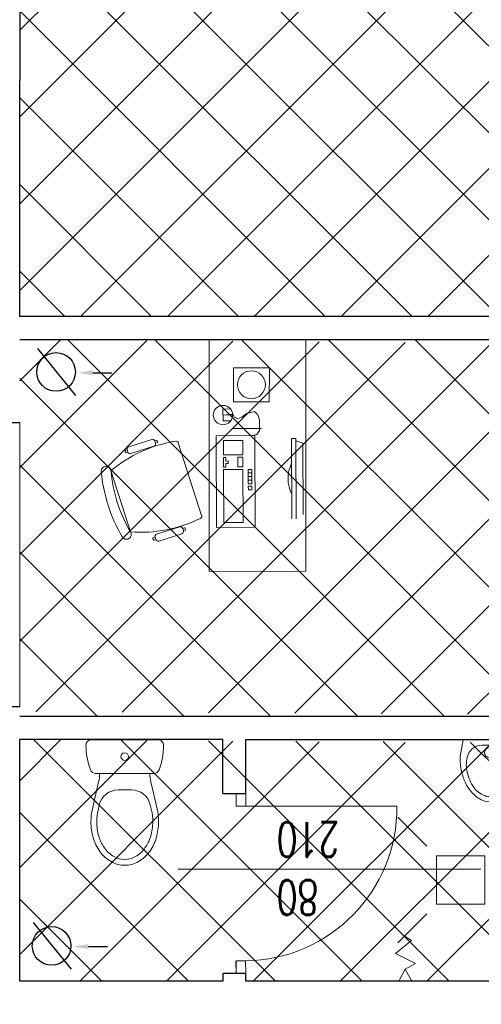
# Model space of a CAD drawing. Header units: millimetres. Extents: x -2948 to 78628, y 64669 to 215420.
# Tile 178 of 256: x 55786 to 56025, y 137629 to 138138. Entities that reach past the tile are written whole.
import ezdxf
from ezdxf.enums import TextEntityAlignment as Align

# ---------------------------------------------------------------- set-up
doc = ezdxf.new("R2010")
doc.units = ezdxf.units.MM
doc.linetypes.add('HIDDEN', pattern=[9.525, 6.35, -3.175])
doc.layers.add('_POMOCNICZE', color=252, linetype='Continuous')
doc.layers.add('schody', color=7, linetype='Continuous')
for name, color, linetype, lineweight in [('a_meble', 240, 'Continuous', 5), ('meble inst', 240, 'Continuous', 5), ('NOWE SCIANY', 3, 'Continuous', 13), ('OPIS', 2, 'Continuous', 13), ('POMOC', 1, 'Continuous', 13), ('WYMIAR', 5, 'Continuous', 13), ('WYPOSAZENIE_SANITARNE', 122, 'Continuous', 5), ('ŚCIANY', 7, 'Continuous', 30)]:
    doc.layers.add(name, color=color, linetype=linetype, lineweight=lineweight)
doc.styles.add('CP_ATTR', font='ROMANS.SHX')
doc.styles.add('style2', font='romans.shx', dxfattribs={"width": 0.7})
doc.dimstyles.new('100', dxfattribs={"dimscale": 80, "dimtxt": 0.2, "dimasz": 0.2, "dimexe": 1.25, "dimexo": 0.625, "dimgap": 0.05, "dimtad": 1, "dimdec": 0, "dimdsep": 46, "dimlunit": 6, "dimtxsty": 'style2', "dimblk1": 'TICK', "dimblk2": 'TICK', "dimsah": 1, "dimcen": 0.2, "dimse1": 1, "dimse2": 1, "dimclrd": 256, "dimclrt": 2, "dimadec": 0, "dimazin": 0, "dimtfac": 1, "dimtdec": 0, "dimtix": 1, "dimtmove": 1, "dimatfit": 0, "dimldrblk": 'DOTSMALL', "dimfxl": 1, "dimtolj": 1, "dimtzin": 0, "dimarcsym": 0})
pattern_1 = [(135, (659746.15, 586523.536), (-22.4506403, -22.4506403), [])]

# ---------------------------------------------------------------- blocks, each defined once
blk = doc.blocks.new('A$C172927FC')
at = {"layer": 'WYPOSAZENIE_SANITARNE'}
for p, q in [((-8.68, 35.29), (0.05, 33.82)), ((0.05, 33.82), (0.01, 6.84)), ((-8.68, 5.37), (0.02, 6.84))]:
    blk.add_line(p, q, dxfattribs=at)
at = {"layer": 'WYPOSAZENIE_SANITARNE', "extrusion": (0, 0, -1)}
for centre, major_axis, start_param, end_param in [((-14.38, 15.45), (-13.38, 13.38), 0.083366, 0.348876), ((-9.98, 5.67), (-20.97, 20.97), 0.353831, 0.563601), ((-11.05, 6.71), (-18.11, 18.11), 0.393284, 0.589384), ((-9.96, 5.65), (-20.98, 20.98), 0.563092, 0.828839), ((-12.86, 14.9), (12.19, 12.19), -0.97239, -0.742667), ((-12.8, 18.28), (-9.8, 9.8), 0.834211, 1.17158), ((-10.3, 24.35), (-5.16, 5.16), 1.168328, 1.614808), ((-14.06, 15.1), (-13.72, 13.72), 6.016495, 6.365606), ((-17.18, 18.16), (-8.92, 8.92), 5.87072, 6.153939), ((-18.08, 18.91), (8.09, 8.09), 4.580174, 4.87766), ((-13.87, 13.28), (-13.06, 13.06), 0.157604, 0.398026), ((-10.77, 23.88), (5.63, 5.63), 0.040978, 0.620876), ((-23.17, 20.32), (6.29, 6.29), 3.928059, 4.443853), ((-22.72, 20.34), (4.71, 4.71), 3.924544, 4.299004), ((-6.73, 20.33), (1.77, 1.77), 2.356194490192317, 8.639379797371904), ((-61.62, 20.32), (41.64, 41.64), 0.702899, 0.867788), ((-23.14, 20.37), (6.32, 6.32), 3.408761, 3.922462), ((-14.05, 25.58), (-13.73, 13.73), 4.629586, 4.978331), ((-22.72, 20.31), (4.71, 4.71), 3.554869, 3.929329), ((-17.18, 22.49), (8.92, 8.92), 3.27073, 3.553949), ((-10.77, 16.77), (5.63, 5.63), 0.949811, 1.529709), ((-18.08, 21.74), (8.09, 8.09), 2.976213, 3.273699), ((-14.38, 25.22), (13.38, 13.38), 2.792384, 3.057777), ((-13.87, 27.37), (-13.06, 13.06), 4.314254, 4.554676), ((-11.05, 33.94), (-18.11, 18.11), 4.122896, 4.318997), ((-10.3, 16.3), (5.16, 5.16), 1.526676, 1.973155), ((-9.97, 35.03), (-20.99, 20.99), 4.148711, 4.358191), ((-9.96, 35.02), (-20.98, 20.98), 3.883456, 4.149114), ((-12.86, 25.75), (12.19, 12.19), 2.313354, 2.543077), ((-12.8, 22.37), (9.8, 9.8), 1.969904, 2.307273)]:
    blk.add_ellipse(centre, major_axis=major_axis, ratio=1, start_param=start_param, end_param=end_param, dxfattribs=at)
blk = doc.blocks.new('2DHSN_724_5an68yu')
for p, q in [((-17.5, 17.51), (-32.5, 32.51)), ((17.5, 17.51), (32.5, 32.51)), ((-17.5, -17.51), (-32.5, -32.51)), ((17.5, -17.51), (32.5, -32.51))]:
    blk.add_line(p, q)
blk.add_lwpolyline([(-12.5, 12.5), (12.5, 12.5), (12.5, -12.5), (-12.5, -12.5)], close=True)
at = {"linetype": 'ByBlock', "style": 'CP_ATTR', "flags": 9}
for tag, p in [('NAME', (-9.19, -1.83)), ('FLOW', (-9.19, -1.83)), ('CHARACTER', (-9.19, -1.84)), ('NUMBER', (-9.19, -1.85)), ('TEMPERATURE', (-9.19, -1.85)), ('PRODUCT-TYPE', (-9.19, -1.86)), ('ORDER-NO', (-9.19, -1.87)), ('PN', (-9.18, -1.83)), ('OTHER', (-9.18, -1.83)), ('PRODUCER', (-9.17, -1.83)), ('ARTICLE', (-9.16, -1.83)), ('VOLTAGE', (-9.16, -1.85)), ('WEIGHT', (-9.15, -1.84)), ('GROUP', (-9.15, -1.85)), ('POWER', (-9.15, -1.87)), ('DN', (-9.14, -1.86))]:
    blk.add_attdef(tag, text='', height=0.00005, dxfattribs=at).set_placement(p, align=Align.MIDDLE_LEFT)
blk = doc.blocks.new('A$C48A16FC9')
at = {"layer": 'WYPOSAZENIE_SANITARNE'}
for p, q in [((-13.67, 35.98), (20.52, 35.98)), ((18.4, 18.48), (-11.55, 18.48)), ((-13.28, 0.27), (-10.09, 14.1)), ((20.13, 0.27), (16.94, 14.1)), ((0, 10), (6.85, 10)), ((-10.36, -0.41), (-9.74, 2.25)), ((17.21, -0.41), (16.6, 2.25))]:
    blk.add_line(p, q, dxfattribs=at)
for points in [[(-14.07, -6.52, 0.072039), (-12.86, -14.86, 0.083339), (-9.48, -21.8, 0.106661), (-3.63, -27.12, 0.132138), (3.43, -29.02, 0.132138), (10.48, -27.12, 0.106661), (16.33, -21.8, 0.083339), (19.72, -14.86, 0.072039), (20.93, -6.52, 0.05824), (20.13, 0.27, 0.083339)], [(-13.28, 0.27, 0.05824), (-14.07, -6.52, 0.072039)], [(-10.36, -0.43, 0.05824), (-11.07, -6.52, 0.05824)], [(-11.07, -6.52, 0.072039), (-9.99, -14.01, 0.083339), (-7.04, -20.05, 0.106661), (-2.12, -24.52, 0.132138), (3.43, -26.02, 0.132138), (8.98, -24.52, 0.106661), (13.89, -20.05, 0.083339), (16.84, -14.01, 0.072039), (17.93, -6.52, 0.05824), (17.21, -0.43, 0.05824)]]:
    blk.add_lwpolyline(points, format="xyb", dxfattribs=at)
blk.add_circle((3.43, 27.23), 1.96, dxfattribs=at)
for centre, radius, start, end in [((-13.67, 32.98), 3, 90, 180.5376), ((20.52, 32.98), 3, 359.4624, 90), ((20.33, 33.3), 37, 180.5376, 200.3417), ((-13.48, 33.3), 37, 339.6583, 359.4624), ((-11.55, 21.48), 3, 200.3417, 270), ((18.4, 21.48), 3, 270, 339.6583), ((-29.57, 18.6), 20, 346.9953, 359.6717), ((36.43, 18.6), 20, 180.3283, 193.0047), ((0, 0), 10, 90, 166.9953), ((6.85, 0), 10, 13.0047, 90)]:
    blk.add_arc(centre, radius, start, end, dxfattribs=at)
blk = doc.blocks.new('TICK')
at = {"color": 5}
for p, q in [((0, -0.75), (0, 0.75)), ((-1, 0), (1, 0))]:
    blk.add_line(p, q, dxfattribs=at)
at = {"const_width": 0.1}
blk.add_lwpolyline([(-0.354, -0.354), (0.354, 0.354)], dxfattribs=at)
blk = doc.blocks.new('*D1696')
at = {"layer": 'Defpoints', "color": 0, "ltscale": 2, "transparency": 16777216}
for p in [(55452.08, 139112.19), (56695.26, 137454.19), (55452.08, 137183.33)]:
    blk.add_point(p, dxfattribs=at)
at = {"layer": 'WYMIAR', "lineweight": -2, "ltscale": 2, "transparency": 16777216}
blk.add_line((56679.26, 137183.33), (55468.08, 137183.33), dxfattribs=at)
at = {"layer": 'WYMIAR', "lineweight": -2, "ltscale": 2, "transparency": 16777216, "xscale": 16, "yscale": 16, "zscale": 16, "rotation": 180}
blk.add_blockref('TICK', (55452.08, 137183.33), dxfattribs=at)
at = {"layer": 'WYMIAR', "lineweight": -2, "ltscale": 2, "transparency": 16777216, "xscale": 16, "yscale": 16, "zscale": 16}
blk.add_blockref('TICK', (56695.26, 137183.33), dxfattribs=at)
at = {"layer": 'WYMIAR', "color": 2, "ltscale": 2, "transparency": 16777216, "insert": (56073.67, 137171.33), "char_height": 16, "attachment_point": 5, "rotation": 180, "style": 'style2'}
blk.add_mtext('\\A1;1\xa0243', dxfattribs=at)
blk = doc.blocks.new('_DotSmall')
at = {"layer": 'OPIS', "color": 0, "const_width": 0.5}
blk.add_lwpolyline([(-0.0625, 0, 1), (0.0625, 0, 1)], format="xyb", close=True, dxfattribs=at)
blk = doc.blocks.new('*D1698')
at = {"layer": 'Defpoints', "color": 0, "ltscale": 2, "transparency": 16777216}
for p in [(54765.45, 137628.67), (55786.26, 137628.67), (55796.66, 137503.67)]:
    blk.add_point(p, dxfattribs=at)
at = {"layer": 'WYMIAR', "lineweight": -2, "ltscale": 2, "transparency": 16777216}
blk.add_line((54765.45, 137519.67), (54765.45, 137612.67), dxfattribs=at)
at = {"layer": 'WYMIAR', "lineweight": -2, "ltscale": 2, "transparency": 16777216, "xscale": 16, "yscale": 16, "zscale": 16}
for p, rotation in [((54765.45, 137628.67), 90), ((54765.45, 137503.67), 270)]:
    blk.add_blockref('TICK', p, dxfattribs=dict(at, rotation=rotation))
at = {"layer": 'WYMIAR', "color": 2, "ltscale": 2, "transparency": 16777216, "insert": (54753.45, 137566.17), "char_height": 16, "attachment_point": 5, "rotation": 90, "style": 'style2'}
blk.add_mtext('\\A1;125', dxfattribs=at)
blk = doc.blocks.new('*D1699')
at = {"layer": 'Defpoints', "color": 0, "ltscale": 2, "transparency": 16777216}
for p in [(54765.45, 137640.67), (55786.26, 137640.67), (55786.26, 137628.67)]:
    blk.add_point(p, dxfattribs=at)
at = {"layer": 'WYMIAR', "lineweight": -2, "ltscale": 2, "transparency": 16777216}
for p, q in [((54765.45, 137656.67), (54765.45, 137672.67)), ((54765.45, 137628.67), (54765.45, 137640.67)), ((54765.45, 137612.67), (54765.45, 137596.67))]:
    blk.add_line(p, q, dxfattribs=at)
at = {"layer": 'WYMIAR', "lineweight": -2, "ltscale": 2, "transparency": 16777216, "xscale": 16, "yscale": 16, "zscale": 16}
for p, rotation in [((54765.45, 137640.67), 270), ((54765.45, 137628.67), 90)]:
    blk.add_blockref('TICK', p, dxfattribs=dict(at, rotation=rotation))
at = {"layer": 'WYMIAR', "color": 2, "ltscale": 2, "transparency": 16777216, "insert": (54753.45, 137634.67), "char_height": 16, "attachment_point": 5, "rotation": 90, "style": 'style2'}
blk.add_mtext('\\A1;12', dxfattribs=at)
blk = doc.blocks.new('*D1700')
at = {"layer": 'Defpoints', "color": 0, "ltscale": 2, "transparency": 16777216}
for p in [(54765.45, 137765.67), (55786.26, 137765.67), (55786.26, 137640.67)]:
    blk.add_point(p, dxfattribs=at)
at = {"layer": 'WYMIAR', "lineweight": -2, "ltscale": 2, "transparency": 16777216}
blk.add_line((54765.45, 137656.67), (54765.45, 137749.67), dxfattribs=at)
at = {"layer": 'WYMIAR', "lineweight": -2, "ltscale": 2, "transparency": 16777216, "xscale": 16, "yscale": 16, "zscale": 16}
for p, rotation in [((54765.45, 137765.67), 90), ((54765.45, 137640.67), 270)]:
    blk.add_blockref('TICK', p, dxfattribs=dict(at, rotation=rotation))
at = {"layer": 'WYMIAR', "color": 2, "ltscale": 2, "transparency": 16777216, "insert": (54753.45, 137703.17), "char_height": 16, "attachment_point": 5, "rotation": 90, "style": 'style2'}
blk.add_mtext('\\A1;125', dxfattribs=at)
blk = doc.blocks.new('*D1701')
at = {"layer": 'Defpoints', "color": 0, "ltscale": 2, "transparency": 16777216}
for p in [(54765.45, 137777.67), (55786.26, 137777.67), (55786.26, 137765.67)]:
    blk.add_point(p, dxfattribs=at)
at = {"layer": 'WYMIAR', "lineweight": -2, "ltscale": 2, "transparency": 16777216}
for p, q in [((54765.45, 137793.67), (54765.45, 137809.67)), ((54765.45, 137765.67), (54765.45, 137777.67)), ((54765.45, 137749.67), (54765.45, 137733.67))]:
    blk.add_line(p, q, dxfattribs=at)
at = {"layer": 'WYMIAR', "lineweight": -2, "ltscale": 2, "transparency": 16777216, "xscale": 16, "yscale": 16, "zscale": 16}
for p, rotation in [((54765.45, 137777.67), 270), ((54765.45, 137765.67), 90)]:
    blk.add_blockref('TICK', p, dxfattribs=dict(at, rotation=rotation))
at = {"layer": 'WYMIAR', "color": 2, "ltscale": 2, "transparency": 16777216, "insert": (54753.45, 137771.67), "char_height": 16, "attachment_point": 5, "rotation": 90, "style": 'style2'}
blk.add_mtext('\\A1;12', dxfattribs=at)
blk = doc.blocks.new('*D1702')
at = {"layer": 'Defpoints', "color": 0, "ltscale": 2, "transparency": 16777216}
for p in [(54765.45, 137972.67), (55786.26, 137972.67), (55786.26, 137777.67)]:
    blk.add_point(p, dxfattribs=at)
at = {"layer": 'WYMIAR', "lineweight": -2, "ltscale": 2, "transparency": 16777216}
blk.add_line((54765.45, 137793.67), (54765.45, 137956.67), dxfattribs=at)
at = {"layer": 'WYMIAR', "lineweight": -2, "ltscale": 2, "transparency": 16777216, "xscale": 16, "yscale": 16, "zscale": 16}
for p, rotation in [((54765.45, 137972.67), 90), ((54765.45, 137777.67), 270)]:
    blk.add_blockref('TICK', p, dxfattribs=dict(at, rotation=rotation))
at = {"layer": 'WYMIAR', "color": 2, "ltscale": 2, "transparency": 16777216, "insert": (54753.45, 137875.17), "char_height": 16, "attachment_point": 5, "rotation": 90, "style": 'style2'}
blk.add_mtext('\\A1;195', dxfattribs=at)
blk = doc.blocks.new('*D1703')
at = {"layer": 'Defpoints', "color": 0, "ltscale": 2, "transparency": 16777216}
for p in [(54765.45, 137984.67), (55786.26, 137984.67), (55786.26, 137972.67)]:
    blk.add_point(p, dxfattribs=at)
at = {"layer": 'WYMIAR', "lineweight": -2, "ltscale": 2, "transparency": 16777216}
for p, q in [((54765.45, 138000.67), (54765.45, 138016.67)), ((54765.45, 137972.67), (54765.45, 137984.67)), ((54765.45, 137956.67), (54765.45, 137940.67))]:
    blk.add_line(p, q, dxfattribs=at)
at = {"layer": 'WYMIAR', "lineweight": -2, "ltscale": 2, "transparency": 16777216, "xscale": 16, "yscale": 16, "zscale": 16}
for p, rotation in [((54765.45, 137984.67), 270), ((54765.45, 137972.67), 90)]:
    blk.add_blockref('TICK', p, dxfattribs=dict(at, rotation=rotation))
at = {"layer": 'WYMIAR', "color": 2, "ltscale": 2, "transparency": 16777216, "insert": (54753.45, 137978.67), "char_height": 16, "attachment_point": 5, "rotation": 90, "style": 'style2'}
blk.add_mtext('\\A1;12', dxfattribs=at)
blk = doc.blocks.new('*D1704')
at = {"layer": 'Defpoints', "color": 0, "ltscale": 2, "transparency": 16777216}
for p in [(54765.45, 139132.67), (55745.26, 139132.67), (55786.26, 137984.67)]:
    blk.add_point(p, dxfattribs=at)
at = {"layer": 'WYMIAR', "lineweight": -2, "ltscale": 2, "transparency": 16777216}
blk.add_line((54765.45, 138000.67), (54765.45, 139116.67), dxfattribs=at)
at = {"layer": 'WYMIAR', "lineweight": -2, "ltscale": 2, "transparency": 16777216, "xscale": 16, "yscale": 16, "zscale": 16}
for p, rotation in [((54765.45, 139132.67), 90), ((54765.45, 137984.67), 270)]:
    blk.add_blockref('TICK', p, dxfattribs=dict(at, rotation=rotation))
at = {"layer": 'WYMIAR', "color": 2, "ltscale": 2, "transparency": 16777216, "insert": (54753.45, 138558.67), "char_height": 16, "attachment_point": 5, "rotation": 90, "style": 'style2'}
blk.add_mtext('\\A1;1\xa0148', dxfattribs=at)

msp = doc.modelspace()

# ---------------------------------------------------------------- hatches: boundary and pattern name
at = {"layer": '_POMOCNICZE', "lineweight": 13, "true_color": 0x991b1e, "extrusion": (-8.85905e-08, -2.09366e-08, 1)}
h = msp.add_hatch(dxfattribs=at)
h.set_pattern_fill('ANSI31', color=244, scale=10, angle=90)
h.set_pattern_definition([(225, (23685.385, -23732.794), (22.45064, -22.45064), [])])
h.paths.add_polyline_path([(56638.6, 138622.67), (55786.26, 138622.67), (55786.26, 137984.67), (56642.26, 137984.67)])
at = {"layer": '_POMOCNICZE', "lineweight": 13, "true_color": 0x93278f, "extrusion": (-8.85905e-08, -2.09366e-08, 1)}
h = msp.add_hatch(dxfattribs=at)
h.set_pattern_fill('ANSI31', color=217, scale=10)
h.set_pattern_definition(pattern_1)
h.paths.add_polyline_path([(56201.26, 137972.67), (55786.26, 137972.67), (55786.26, 137777.67), (56201.26, 137777.67)])
at = {"layer": '_POMOCNICZE', "lineweight": 13, "true_color": 0x991b1e, "extrusion": (-8.85905e-08, -2.09366e-08, 1)}
h = msp.add_hatch(dxfattribs=at)
h.set_pattern_fill('ANSI31', color=244, scale=10, angle=90)
h.set_pattern_definition([(225, (23685.385, -24138.73), (22.45064, -22.45064), [])])
h.paths.add_polyline_path([(56201.26, 137969.55), (55786.26, 137972.67), (55786.26, 137780.17), (56201.26, 137777.67)])
at = {"layer": '_POMOCNICZE', "lineweight": 13, "true_color": 0xf26722, "extrusion": (-8.85905e-08, -2.09366e-08, 1)}
h = msp.add_hatch(dxfattribs=at)
h.set_pattern_fill('ANSI31', color=30, scale=10)
h.set_pattern_definition(pattern_1)
h.paths.add_polyline_path([(56201.26, 137763.38), (55786.26, 137765.67), (55786.26, 137640.67), (56201.26, 137640.67)])
at = {"layer": '_POMOCNICZE', "lineweight": 13, "true_color": 0x991b1e, "extrusion": (-8.85905e-08, -2.09366e-08, 1)}
h = msp.add_hatch(dxfattribs=at)
h.set_pattern_fill('ANSI31', color=244, scale=10, angle=90)
h.set_pattern_definition([(225, (23685.385, -24345.73), (22.45064, -22.45064), [])])
h.paths.add_polyline_path([(56201.26, 137762.55), (55786.26, 137765.67), (55786.26, 137640.67), (56201.26, 137640.67)])
at = {"layer": 'schody', "linetype": 'HIDDEN', "ltscale": 2, "true_color": 0x58ba48, "transparency": 33554687}
h = msp.add_hatch(dxfattribs=at)
h.set_pattern_fill('ANSI31', color=85, scale=10)
h.set_pattern_definition([(135, (24138.385, -24138.12), (-22.4506403, -22.4506403), [])])
h.paths.add_polyline_path([(55786.26, 139303.67), (55786.26, 137984.67), (56654.26, 137984.67), (56654.26, 138102.67), (56640.26, 138102.67), (56640.26, 138104.67), (56642.26, 138570.67), (56654.26, 138570.67), (56654.26, 139303.67)])

# ---------------------------------------------------------------- linework, layer by layer
for p, q in [((55795.48, 137968.03), (55815.19, 137943.78)), ((55824.07, 137955.49), (55833.94, 137955.49)), ((55793.19, 137671.11), (55812.91, 137646.86)), ((55821.79, 137658.57), (55831.65, 137658.57))]:
    msp.add_line(p, q)
for centre in [(55805.06, 137955.9), (55802.77, 137658.98)]:
    msp.add_circle(centre, 10)
for points in [[(55824.07, 137954.17), (55824.07, 137956.8), (55816.19, 137955.49)], [(55821.79, 137657.26), (55821.79, 137659.88), (55813.91, 137658.57)]]:
    msp.add_solid(points)
at = {"layer": 'a_meble'}
for points in [[(55934.28, 137925.27), (55934.28, 137972.67), (55884.28, 137972.67), (55884.28, 137852.67), (55934.28, 137852.8), (55934.28, 137925.27)], [(55895.47, 137930.71), (55891.45, 137930.64), (55891.37, 137936.61), (55895.3, 137936.77)], [(55896.53, 137934.23), (55897.3, 137932.5), (55899.04, 137931.74), (55901.34, 137932.71), (55903.54, 137934.35), (55907.77, 137935.53), (55909.48, 137933.76), (55910.29, 137931.2), (55910.32, 137925.55), (55908.95, 137923.63), (55906.58, 137923.03)], [(55896.41, 137933.75), (55891.41, 137933.62), (55896.39, 137934.03)], [(55927.04, 137879.85), (55926.85, 137921.4), (55929.13, 137921.41), (55929.32, 137879.86)], [(55932.8, 137882.23), (55932.63, 137919.08), (55929.13, 137920.24)], [(55868.25, 137919.21), (55880.25, 137881.66)], [(55904.47, 137905.52), (55906.35, 137905.53)], [(55906.35, 137905.53), (55906.35, 137903.65), (55904.48, 137903.64), (55904.47, 137905.52)]]:
    msp.add_lwpolyline(points, dxfattribs=at)
for points in [[(55915.35, 137940.49), (55915.39, 137958.05), (55896.81, 137958.09), (55896.77, 137940.54)], [(55888.05, 137875.44), (55887.83, 137922.94), (55907.83, 137923.03), (55908.05, 137875.54)], [(55891.59, 137920.46), (55901.59, 137920.51), (55901.62, 137913.01), (55891.62, 137912.96)], [(55892.89, 137909.84), (55894.14, 137909.85), (55894.14, 137908.6), (55892.89, 137908.59), (55892.9, 137906.72), (55891.65, 137906.71), (55891.63, 137911.71), (55892.88, 137911.72)], [(55901.65, 137906.76), (55899.15, 137906.74), (55899.13, 137911.74), (55901.63, 137911.76)], [(55891.78, 137877.96), (55891.66, 137905.46), (55901.66, 137905.51), (55901.78, 137878.01)], [(55904.49, 137901.77), (55904.48, 137903.64), (55906.35, 137903.65), (55906.36, 137901.78)], [(55904.5, 137899.89), (55904.49, 137901.77), (55906.36, 137901.78), (55906.37, 137899.9)], [(55906.38, 137898.03), (55904.5, 137898.02), (55904.5, 137899.89), (55906.37, 137899.9)], [(55904.52, 137894.89), (55904.51, 137896.77), (55906.39, 137896.78), (55906.39, 137894.9)]]:
    msp.add_lwpolyline(points, close=True, dxfattribs=at)
for points in [[(55880.44, 137881.73, -0.401573), (55879.69, 137880.17, -0.132972), (55843.6, 137873.16, -1), (55839.29, 137870.62, -0.112252), (55828.48, 137904.47, -1), (55833.46, 137904.9, 0.112252), (55843.6, 137873.16), (55833.46, 137904.9, -0.132972), (55866.93, 137920.1, -0.401573), (55868.45, 137919.28)], [(55842.21, 137914.48, 0.414214), (55843.78, 137913.67), (55855.69, 137917.47, 0.414214), (55856.5, 137919.05), (55856.12, 137920.24), (55857.01, 137920.52, -0.414214), (55857.4, 137920.32), (55857.59, 137919.72, -0.414214), (55857.39, 137919.33), (55856.5, 137919.05), (55856.12, 137920.24, 0.414214), (55854.55, 137921.05), (55842.64, 137917.24, 0.414214), (55841.83, 137915.67), (55842.21, 137914.48), (55841.32, 137914.2, -0.414214), (55840.92, 137914.4), (55840.73, 137914.99, -0.414214), (55840.94, 137915.39), (55841.83, 137915.67)], [(55926.98, 137892.61, -0.234116), (55926.9, 137908.64)], [(55856.66, 137869.23), (55855.77, 137868.95, -0.414214), (55855.37, 137869.15), (55855.18, 137869.75, -0.414214), (55855.39, 137870.14), (55856.28, 137870.42), (55856.66, 137869.23, 0.414214), (55858.23, 137868.42), (55870.14, 137872.23, 0.414214), (55870.95, 137873.8), (55870.57, 137874.99), (55871.46, 137875.27, -0.414214), (55871.85, 137875.07), (55872.04, 137874.47, -0.414214), (55871.84, 137874.08), (55870.95, 137873.8), (55870.57, 137874.99, 0.414214), (55869, 137875.8), (55857.09, 137871.99, 0.414214), (55856.28, 137870.42)]]:
    msp.add_lwpolyline(points, format="xyb", dxfattribs=at)
for centre, radius in [((55906.08, 137949.29), 7.23), ((55891.41, 137933.62), 5)]:
    msp.add_circle(centre, radius, dxfattribs=at)
at = {"layer": 'meble inst', "lineweight": 5, "ltscale": 0.02}
for p, q in [((55980.59, 137654.98), (55988.93, 137661.84)), ((55988.93, 137661.84), (55985.05, 137664.17)), ((55991.01, 137649.89), (55980.59, 137654.98)), ((55982.4, 137640.67), (55985.64, 137647.01)), ((55985.64, 137647.01), (55991.01, 137649.89)), ((55985.64, 137647.01), (55989.04, 137640.67))]:
    msp.add_line(p, q, dxfattribs=at)
at = {"layer": 'NOWE SCIANY', "ltscale": 2}
for p, q in [((55891.26, 137765.67), (55880.26, 137765.67)), ((56071.26, 137765.67), (55903.26, 137765.67)), ((55903.26, 137731.27), (55981.53, 137731.27))]:
    msp.add_line(p, q, dxfattribs=at)
at = {"layer": 'NOWE SCIANY'}
for p, q in [((55898.26, 137731.27), (55898.26, 137737.77)), ((55903.26, 137731.27), (55903.26, 137737.77)), ((55903.26, 137731.27), (55898.26, 137731.27)), ((55903.12, 137651.25), (55898.12, 137651.14)), ((55898.26, 137644.65), (55898.12, 137651.14)), ((55903.26, 137651.25), (55898.26, 137651.25)), ((55898.26, 137644.75), (55898.26, 137651.25)), ((55903.26, 137644.75), (55903.12, 137651.25))]:
    msp.add_line(p, q, dxfattribs=at)
at = {"layer": 'NOWE SCIANY', "ltscale": 2}
for points in [[(56256.45, 137984.67), (55786.26, 137984.67)], [(55786.26, 137777.67), (55903.26, 137777.67)], [(55903.26, 137777.67), (56201.26, 137777.67)], [(55786.26, 137640.67), (55891.26, 137640.67)], [(56071.26, 137640.67), (55903.26, 137640.67)]]:
    msp.add_lwpolyline(points, dxfattribs=at)
at = {"layer": 'NOWE SCIANY'}
for points in [[(55911.26, 137926.67), (55896.26, 137926.67)], [(55899.26, 137737.77), (55903.26, 137737.77), (55891.26, 137737.77)], [(55903.26, 137644.75), (55891.26, 137644.75)]]:
    msp.add_lwpolyline(points, dxfattribs=at)
at = {"layer": 'NOWE SCIANY', "ltscale": 2}
msp.add_arc((55902.07, 137730.58), 79.33, 270.7539, 0.5001, dxfattribs=at)
at = {"layer": 'POMOC'}
for p, q in [((55786.26, 137929.67), (55786.26, 137782.67)), ((55786.26, 137854.67), (55786.26, 137782.67)), ((56024.82, 137698.67), (55868.26, 137698.67))]:
    msp.add_line(p, q, dxfattribs=at)
at = {"layer": 'WYMIAR', "ltscale": 2}
msp.add_line((55786.26, 137782.67), (55745.26, 137782.67), dxfattribs=at)
msp.add_lwpolyline([(55786.26, 137929.67), (55745.26, 137929.67)], dxfattribs=at)
at = {"layer": 'ŚCIANY', "ltscale": 2}
for p, q in [((55786.26, 138149.67), (55786.26, 138106.67)), ((55786.26, 137984.67), (55786.26, 138106.67)), ((55786.26, 137929.67), (55745.26, 137929.67)), ((55786.26, 137782.67), (55745.26, 137782.67)), ((55786.26, 137713.67), (55786.26, 137765.67)), ((55786.26, 137640.67), (55786.26, 137713.67))]:
    msp.add_line(p, q, dxfattribs=at)
for points in [[(56201.26, 137984.67), (55786.26, 137984.67)], [(55786.26, 137972.67), (56201.26, 137972.67)], [(56201.26, 137777.67), (55786.26, 137777.67)], [(55891.26, 137737.77), (55903.26, 137737.77), (55903.26, 137765.67), (56071.26, 137765.67), (56071.26, 137761.63), (56083.23, 137761.63), (56083.26, 137765.67), (56201.26, 137765.67), (56201.26, 137761.08), (56216.26, 137761.08), (56216.26, 137777.67)], [(55891.26, 137737.77), (55891.26, 137765.67), (55786.26, 137765.67)], [(56071.26, 137640.67), (55903.26, 137640.67), (55903.26, 137644.75), (55891.26, 137644.75), (55891.26, 137640.67), (55786.26, 137640.67)]]:
    msp.add_lwpolyline(points, dxfattribs=at)

# ---------------------------------------------------------------- block references
at = {"layer": 'meble inst', "lineweight": 5, "ltscale": 0.02, "xscale": -1}
msp.add_blockref('2DHSN_724_5an68yu', (56014.28, 137693.12), dxfattribs=at)
at = {"layer": 'WYPOSAZENIE_SANITARNE', "xscale": -1}
for name, p, rotation in [('A$C48A16FC9', (55844.02, 137729.68), 359.9999999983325), ('A$C172927FC', (56008.76, 137765.64), 269.9774253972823)]:
    msp.add_blockref(name, p, dxfattribs=dict(at, rotation=rotation))

# ---------------------------------------------------------------- texts
at = {"layer": 'NOWE SCIANY', "linetype": 'Continuous', "ltscale": 0.2, "insert": (55919.14, 137674.99), "char_height": 18, "width": 280.1371, "attachment_point": 3, "rotation": 180.0085, "style": 'style2'}
msp.add_mtext('80\\P210', dxfattribs=at)

# ---------------------------------------------------------------- dimensions: what is measured, and where the dimension line sits
at = {"layer": 'WYMIAR', "ltscale": 2}
for base, p1, p2, angle, picture, middle in [((54765.45, 139132.67), (55786.26, 137984.67), (55745.26, 139132.67), 90, '*D1704', (54753.45, 138558.67)), ((55452.08, 137183.33), (56695.26, 137454.19), (55452.08, 139112.19), 180, '*D1696', (56073.67, 137171.33)), ((54765.45, 137984.67), (55786.26, 137972.67), (55786.26, 137984.67), 90, '*D1703', (54753.45, 137978.67)), ((54765.45, 137972.67), (55786.26, 137777.67), (55786.26, 137972.67), 90, '*D1702', (54753.45, 137875.17)), ((54765.45, 137777.67), (55786.26, 137765.67), (55786.26, 137777.67), 90, '*D1701', (54753.45, 137771.67)), ((54765.45, 137765.67), (55786.26, 137640.67), (55786.26, 137765.67), 90, '*D1700', (54753.45, 137703.17)), ((54765.45, 137640.67), (55786.26, 137628.67), (55786.26, 137640.67), 90, '*D1699', (54753.45, 137634.67)), ((54765.45, 137628.67), (55796.66, 137503.67), (55786.26, 137628.67), 90, '*D1698', (54753.45, 137566.17))]:
    dim = msp.add_linear_dim(base=base, p1=p1, p2=p2, angle=angle, dimstyle='100', dxfattribs=at)
    dim.commit()
    dim.dimension.update_dxf_attribs({"geometry": picture, "text_midpoint": middle})

doc.saveas('drawing.dxf')
